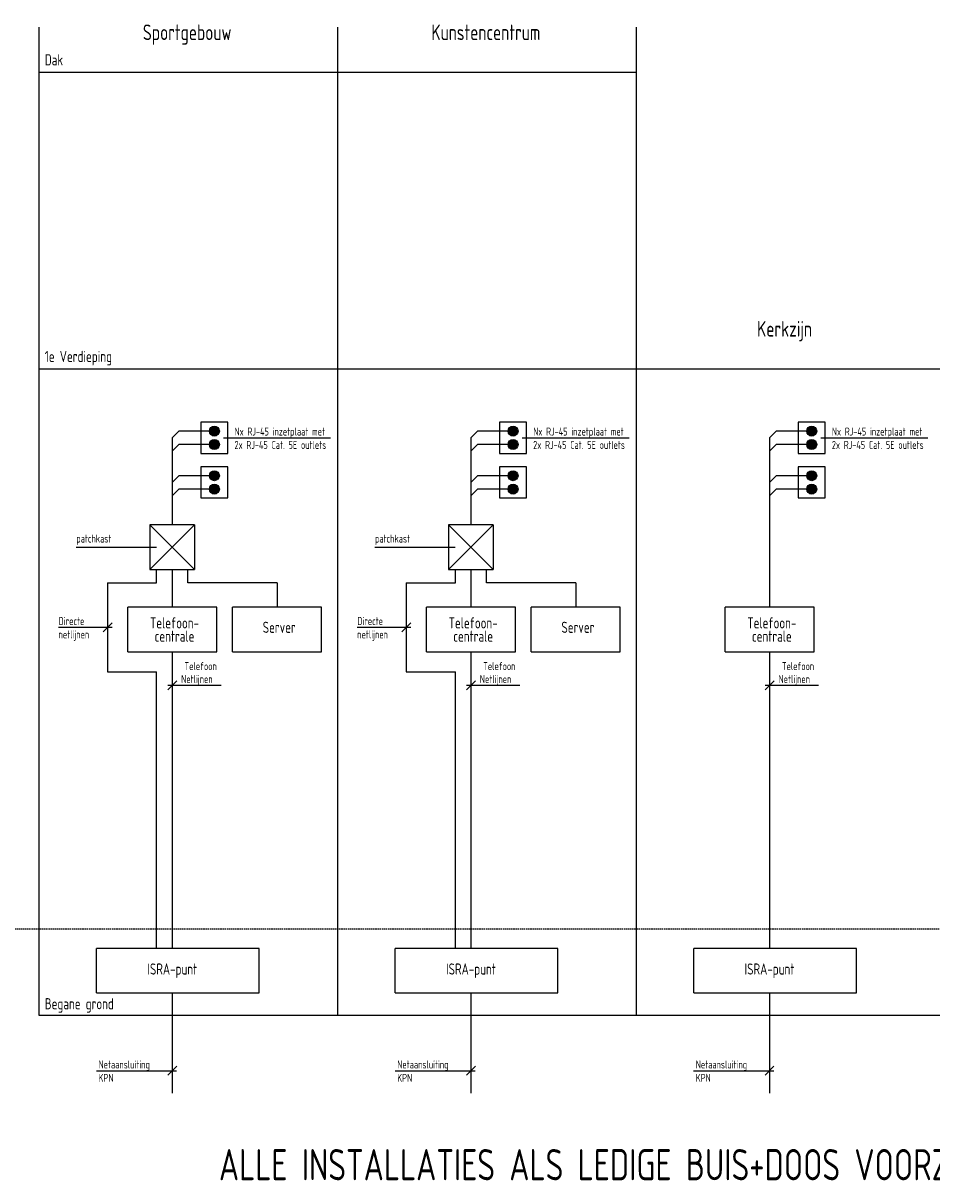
# Model space of a CAD drawing. Header units: millimetres. Extents: x -131870 to 63446, y -19823 to 125301.
# Tile 6 of 14: x 6342 to 26726, y -19823 to 6138. Entities that reach past the tile are written whole.
import ezdxf
from ezdxf.enums import TextEntityAlignment as Align

# ---------------------------------------------------------------- set-up
doc = ezdxf.new("R2010")
doc.units = ezdxf.units.MM
doc.header["$LTSCALE"] = 0.5
doc.linetypes.add('CENTER2', pattern=[28.575, 19.05, -3.175, 3.175, -3.175])
doc.linetypes.add('HIDDEN', pattern=[9.525, 6.35, -3.175])
for name, color, linetype in [('035', 3, 'Continuous'), ('Bouwcontouren', 1, 'HIDDEN'), ('demarkatie', 7, 'CENTER2'), ('EL6222--', 3, 'Continuous'), ('EL6511--', 3, 'Continuous'), ('tekst-018', 1, 'Continuous'), ('TEKST-025', 2, 'Continuous'), ('tekst-035', 3, 'Continuous'), ('UTP-kabel', 3, 'Continuous')]:
    doc.layers.add(name, color=color, linetype=linetype)
doc.styles.add('SIMPLEX', font='isocp.shx')

msp = doc.modelspace()

# ---------------------------------------------------------------- linework, layer by layer
at = {"layer": '035'}
for p, q in [((10184, -5110), (9184, -5110)), ((9184, -5110), (9184, -6110)), ((10184, -5110), (10184, -6110)), ((16884, -5110), (15884, -5110)), ((15884, -5110), (15884, -6110)), ((16884, -5110), (16884, -6110)), ((9184, -6110), (10184, -6110)), ((9687, -6110), (9687, -6960)), ((15884, -6110), (16884, -6110)), ((16387, -6110), (16387, -6960)), ((8237, -6410), (8237, -8410)), ((12037, -6410), (12037, -6960)), ((14937, -6410), (14937, -8410)), ((18737, -6410), (18737, -6960)), ((9687, -7960), (9687, -14610)), ((16387, -7960), (16387, -14610)), ((23087, -7960), (23087, -14610)), ((9687, -15610), (9687, -17853)), ((16387, -15610), (16387, -17853)), ((23084, -15610), (23084, -17853))]:
    msp.add_line(p, q, dxfattribs=at)
at = {"layer": '035', "ltscale": 5}
for p, q in [((10687, -6960), (8687, -6960)), ((8687, -7960), (8687, -6960)), ((10687, -7960), (10687, -6960)), ((13037, -6960), (11037, -6960)), ((11037, -7960), (11037, -6960)), ((13037, -7960), (13037, -6960)), ((17387, -6960), (15387, -6960)), ((15387, -7960), (15387, -6960)), ((17387, -7960), (17387, -6960)), ((19737, -6960), (17737, -6960)), ((17737, -7960), (17737, -6960)), ((19737, -7960), (19737, -6960)), ((24087, -6960), (22087, -6960)), ((22087, -7960), (22087, -6960)), ((24087, -7960), (24087, -6960)), ((8687, -7960), (10687, -7960)), ((11037, -7960), (13037, -7960)), ((15387, -7960), (17387, -7960)), ((17737, -7960), (19737, -7960)), ((22087, -7960), (24087, -7960)), ((11637, -14610), (7987, -14610)), ((7987, -15610), (7987, -14610)), ((11637, -15610), (11637, -14610)), ((18337, -14610), (14687, -14610)), ((14687, -15610), (14687, -14610)), ((18337, -15610), (18337, -14610)), ((25034, -14610), (21384, -14610)), ((21384, -15610), (21384, -14610)), ((25034, -15610), (25034, -14610)), ((7987, -15610), (11637, -15610)), ((14687, -15610), (18337, -15610)), ((21384, -15610), (25034, -15610))]:
    msp.add_line(p, q, dxfattribs=at)
at = {"layer": 'Bouwcontouren', "linetype": 'HIDDEN', "ltscale": 10}
msp.add_line((-8666, -14173), (63084, -14173), dxfattribs=at)
at = {"layer": 'demarkatie'}
for p, q in [((6696, 6046), (6696, -16110)), ((13396, 6046), (13396, -16110)), ((20096, 6046), (20096, -16110)), ((6696, 5040), (20096, 5040)), ((6696, -1610), (60296, -1610)), ((6696, -16110), (60296, -16110))]:
    msp.add_line(p, q, dxfattribs=at)
at = {"layer": 'EL6222--'}
for p, q in [((10331, -2810), (10331, -3510)), ((10931, -2810), (10331, -2810)), ((10931, -3510), (10931, -2810)), ((17031, -2810), (17031, -3510)), ((17631, -2810), (17031, -2810)), ((17631, -3510), (17631, -2810)), ((23731, -2810), (23731, -3510)), ((24331, -2810), (23731, -2810)), ((24331, -3510), (24331, -2810)), ((10331, -3510), (10931, -3510)), ((17031, -3510), (17631, -3510)), ((23731, -3510), (24331, -3510)), ((10331, -3810), (10331, -4510)), ((10931, -3810), (10331, -3810)), ((10931, -4510), (10931, -3810)), ((17031, -3810), (17031, -4510)), ((17631, -3810), (17031, -3810)), ((17631, -4510), (17631, -3810)), ((23731, -3810), (23731, -4510)), ((24331, -3810), (23731, -3810)), ((24331, -4510), (24331, -3810)), ((10331, -4510), (10931, -4510)), ((17031, -4510), (17631, -4510)), ((23731, -4510), (24331, -4510)), ((9184, -6110), (10184, -5110)), ((10184, -6110), (9184, -5110)), ((15884, -6110), (16884, -5110)), ((16884, -6110), (15884, -5110)), ((9337, -6410), (9337, -6110)), ((10037, -6410), (10037, -6110)), ((16037, -6410), (16037, -6110)), ((16737, -6410), (16737, -6110)), ((8237, -6410), (9337, -6410)), ((12037, -6410), (10037, -6410)), ((14937, -6410), (16037, -6410)), ((18737, -6410), (16737, -6410)), ((8237, -8410), (9337, -8410)), ((9337, -14610), (9337, -8410)), ((14937, -8410), (16037, -8410)), ((16037, -14610), (16037, -8410))]:
    msp.add_line(p, q, dxfattribs=at)
at = {"layer": 'EL6511--', "const_width": 112}
for points in [[(10631, -2954, 1), (10631, -3067, 1)], [(17331, -2954, 1), (17331, -3067, 1)], [(24031, -2954, 1), (24031, -3067, 1)], [(10631, -3254, 1), (10631, -3367, 1)], [(17331, -3254, 1), (17331, -3367, 1)], [(24031, -3254, 1), (24031, -3367, 1)], [(10631, -3954, 1), (10631, -4067, 1)], [(17331, -3954, 1), (17331, -4067, 1)], [(24031, -3954, 1), (24031, -4067, 1)], [(10631, -4254, 1), (10631, -4367, 1)], [(17331, -4254, 1), (17331, -4367, 1)], [(24031, -4254, 1), (24031, -4367, 1)]]:
    msp.add_lwpolyline(points, format="xyb", close=True, dxfattribs=at)
at = {"layer": 'EL6511--'}
for centre in [(10631, -3010), (17331, -3010), (24031, -3010), (10631, -3310), (17331, -3310), (24031, -3310), (10631, -4010), (17331, -4010), (24031, -4010), (10631, -4310), (17331, -4310), (24031, -4310)]:
    msp.add_circle(centre, 112, dxfattribs=at)
at = {"layer": 'tekst-018'}
for p, q in [((10834, -3160), (13234, -3160)), ((17534, -3160), (19934, -3160)), ((24234, -3160), (26634, -3160)), ((7534, -5610), (9334, -5610)), ((14234, -5610), (16034, -5610)), ((7137, -7410), (8337, -7410)), ((8140, -7510), (8340, -7310)), ((13837, -7410), (15037, -7410)), ((14840, -7510), (15040, -7310)), ((9587, -8710), (10787, -8710)), ((9590, -8810), (9790, -8610)), ((16287, -8710), (17487, -8710)), ((16290, -8810), (16490, -8610)), ((22987, -8710), (24187, -8710)), ((22990, -8810), (23190, -8610)), ((7984, -17353), (9784, -17353)), ((9587, -17453), (9787, -17253)), ((14684, -17353), (16484, -17353)), ((16287, -17453), (16487, -17253)), ((21381, -17353), (23181, -17353)), ((22984, -17453), (23184, -17253))]:
    msp.add_line(p, q, dxfattribs=at)
at = {"layer": 'UTP-kabel'}
for p, q in [((9684, -3160), (9834, -3010)), ((10631, -3010), (9834, -3010)), ((16384, -3160), (16534, -3010)), ((17331, -3010), (16534, -3010)), ((23084, -3160), (23234, -3010)), ((24031, -3010), (23234, -3010)), ((9684, -3160), (9684, -5110)), ((9684, -3460), (9834, -3310)), ((10631, -3310), (9834, -3310)), ((16384, -3160), (16384, -5110)), ((16384, -3460), (16534, -3310)), ((17331, -3310), (16534, -3310)), ((23084, -3160), (23084, -6960)), ((23084, -3460), (23234, -3310)), ((24031, -3310), (23234, -3310)), ((9684, -4160), (9834, -4010)), ((10631, -4010), (9834, -4010)), ((16384, -4160), (16534, -4010)), ((17331, -4010), (16534, -4010)), ((23084, -4160), (23234, -4010)), ((24031, -4010), (23234, -4010)), ((9684, -4460), (9834, -4310)), ((10631, -4310), (9834, -4310)), ((16384, -4460), (16534, -4310)), ((17331, -4310), (16534, -4310)), ((23084, -4460), (23234, -4310)), ((24031, -4310), (23234, -4310))]:
    msp.add_line(p, q, dxfattribs=at)

# ---------------------------------------------------------------- texts
at = {"layer": 'tekst-018', "style": 'SIMPLEX', "width": 0.8}
for s, p in [('Nx RJ-45 inzetplaat met', (11084, -3110)), ('Nx RJ-45 inzetplaat met', (17784, -3110)), ('Nx RJ-45 inzetplaat met', (24484, -3110)), ('2x RJ-45 Cat. 5E outlets', (11084, -3410)), ('2x RJ-45 Cat. 5E outlets', (17784, -3410)), ('2x RJ-45 Cat. 5E outlets', (24484, -3410)), ('patchkast', (7534, -5510)), ('patchkast', (14234, -5510)), ('Directe', (7137, -7360)), ('Directe', (13837, -7360)), ('netlijnen', (7137, -7660)), ('netlijnen', (13837, -7660)), ('Netlijnen', (9887, -8660)), ('Netlijnen', (16587, -8660)), ('Netlijnen', (23287, -8660)), ('Netaansluiting', (8034, -17303)), ('Netaansluiting', (14734, -17303)), ('Netaansluiting', (21431, -17303)), ('KPN', (8034, -17603)), ('KPN', (14734, -17603)), ('KPN', (21431, -17603))]:
    msp.add_text(s, height=180, dxfattribs=at).set_placement(p)
for p in [(10687, -8370), (17387, -8370), (24087, -8370)]:
    msp.add_text('Telefoon', height=180, dxfattribs=at).set_placement(p, align=Align.RIGHT)
at = {"layer": 'tekst-018', "color": 4, "style": 'SIMPLEX', "width": 0.8}
msp.add_text('ALLE INSTALLATIES ALS LEDIGE BUIS+DOOS VOORZIENINGEN INCLUSIEF BLINDPLATEN', height=700, dxfattribs=at).set_placement((10734, -19810))
at = {"layer": 'TEKST-025', "style": 'SIMPLEX', "width": 0.8}
for s, p in [('Dak', (6828, 5190)), ('1e Verdieping', (6828, -1460)), ('Begane grond', (6828, -15976))]:
    msp.add_text(s, height=250, dxfattribs=at).set_placement(p)
for s, p in [('Telefoon-', (9737, -7310)), ('Server', (12087, -7410)), ('Telefoon-', (16437, -7310)), ('Server', (18787, -7410)), ('Telefoon-', (23137, -7310)), ('centrale', (9737, -7610)), ('centrale', (16437, -7610)), ('centrale', (23137, -7610)), ('ISRA-punt', (9687, -15110)), ('ISRA-punt', (16387, -15110)), ('ISRA-punt', (23084, -15110))]:
    msp.add_text(s, height=250, dxfattribs=at).set_placement(p, align=Align.MIDDLE)
at = {"layer": 'tekst-035', "style": 'SIMPLEX', "width": 0.8}
for s, p in [('Sportgebouw', (10022, 5758)), ('Kunstencentrum', (16722, 5758)), ('Kerkzijn', (23422, -892))]:
    msp.add_text(s, height=350, dxfattribs=at).set_placement(p, align=Align.CENTER)

doc.saveas('drawing.dxf')
